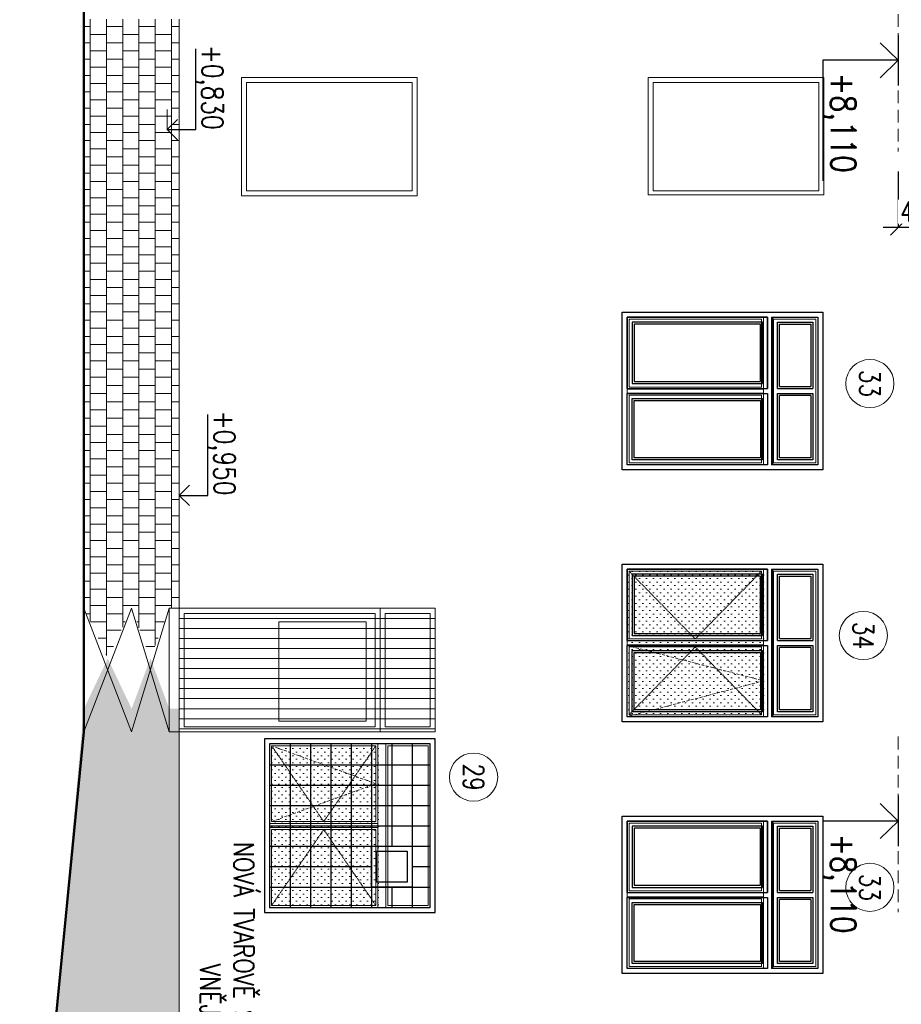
# Model space of a CAD drawing. Header units: millimetres. Extents: x -238874 to 551972, y -298952 to 658415.
# Tile 63 of 256: x -7685 to 1097, y 80625 to 90435. Entities that reach past the tile are written whole.
import ezdxf
from ezdxf.enums import TextEntityAlignment as Align

# ---------------------------------------------------------------- set-up
doc = ezdxf.new("R2010")
doc.units = ezdxf.units.MM
doc.header["$LTSCALE"] = 20
doc.linetypes.add('DASHED', pattern=[0.75, 0.5, -0.25])
doc.linetypes.add('HIDDEN', pattern=[9.525, 6.35, -3.175])
doc.layers.add('00_HEDVIKA_DEMOLICE', color=2, linetype='Continuous', lineweight=30, transparency=0.3)
for name, color, linetype, lineweight in [('CKBUBLINY', 1, 'Continuous', 18), ('CKBUBLINY_POPIS', 3, 'Continuous', 25), ('CKKOTY', 3, 'Continuous', 18), ('CKKOTY_VYS', 3, 'Continuous', 25), ('CKOKNA', 30, 'Continuous', 18), ('CKSTENY_SRAF', 8, 'Continuous', 18), ('CKTEXTY_MALE', 140, 'Continuous', 18), ('NOSNÉ', 8, 'Continuous', 50), ('PRUCHODY', 7, 'Continuous', 18)]:
    doc.layers.add(name, color=color, linetype=linetype, lineweight=lineweight)
doc.layers.add('CZ', color=255, linetype='Continuous')
doc.styles.get("Standard").update_dxf_attribs({"font": 'simplex.shx', "width": 0.8})
doc.dimstyles.new('CADKON', dxfattribs={"dimscale": 100, "dimtxt": 2, "dimasz": 1.5, "dimexe": 0, "dimexo": 2, "dimgap": 0.6, "dimtad": 1, "dimrnd": 1, "dimtxsty": 'Standard', "dimblk1": 'OBLIQUE', "dimblk2": 'OBLIQUE', "dimsah": 1, "dimcen": 2.5, "dimadec": 1, "dimazin": 2, "dimtfac": 1, "dimtix": 1, "dimtmove": 2, "dimatfit": 3, "dimldrblk": 'OPEN30', "dimfxl": 5, "dimtfill": 1, "dimtolj": 1, "dimarcsym": 0})
pattern_1 = [(270, (-40309.37, -121285.58), (162.56, -3e-14), []), (360, (-40309.37, -121285.58), (162.56, 81.28), [162.56, -162.56])]

# ---------------------------------------------------------------- blocks, each defined once
blk = doc.blocks.new('_OBLIQUE')
at = {"color": 0, "linetype": 'ByBlock'}
blk.add_line((-0.5, -0.5), (0.5, 0.5), dxfattribs=at)
blk = doc.blocks.new('*D3573')
at = {"layer": 'CKKOTY', "color": 0, "lineweight": -2, "transparency": 16777216}
for p, q in [((1064.7, 88922.9), (1064.7, 88363.3)), ((1514.7, 88942), (1514.7, 88363.3)), ((1064.7, 88363.3), (914.7, 88363.3)), ((1514.7, 88363.3), (1064.7, 88363.3)), ((1514.7, 88363.3), (1664.7, 88363.3))]:
    blk.add_line(p, q, dxfattribs=at)
at = {"layer": 'DEFPOINTS', "color": 0, "transparency": 16777216}
for p in [(1064.7, 89122.9), (1514.7, 89142)]:
    blk.add_point(p, dxfattribs=at)
at = {"layer": 'CKKOTY', "color": 0, "lineweight": -2, "transparency": 16777216, "xscale": 150, "yscale": 150, "zscale": 150}
blk.add_blockref('_OBLIQUE', (1064.7, 88363.3), dxfattribs=at)
at = {"layer": 'CKKOTY', "color": 0, "lineweight": -2, "transparency": 16777216, "xscale": 150, "yscale": 150, "zscale": 150, "rotation": 180}
blk.add_blockref('_OBLIQUE', (1514.7, 88363.3), dxfattribs=at)
at = {"layer": 'CKKOTY', "color": 0, "transparency": 16777216, "insert": (1289.7, 88523.3), "char_height": 200, "attachment_point": 5, "bg_fill": 3, "box_fill_scale": 1.1, "bg_fill_color": 256, "bg_fill_true_color": 13158600, "bg_fill_transparency": 0}
blk.add_mtext('\\A1;450', dxfattribs=at)
at = {"layer": 'DEFPOINTS', "color": 0, "transparency": 16777216}
blk.add_point((1064.7, 88363.3), dxfattribs=at)
blk = doc.blocks.new('_Open30')
at = {"color": 0, "lineweight": -2}
for p, q in [((-1, 0.268), (0, 0)), ((0, 0), (-1, -0.268)), ((0, 0), (-1, 0))]:
    blk.add_line(p, q, dxfattribs=at)
blk = doc.blocks.new('*U3246')
at = {"color": 0, "linetype": 'ByBlock', "lineweight": -2}
blk.add_lwpolyline([(-1.75, -1.8), (0, 0), (1.75, -1.8), (0, 0), (0, -7.5), (12, -7.5)], dxfattribs=at)
blk = doc.blocks.new('*U3549')
at = {"color": 0, "linetype": 'ByBlock', "lineweight": -2}
for p, q in [((0, 1700), (0, 0)), ((1730, 1700), (0, 1700)), ((1730, 0), (1730, 1700)), ((50, 1128), (50, 50)), ((845, 1128), (50, 1128)), ((70, 1108), (70, 863.5)), ((437.5, 1108), (70, 1108)), ((457.5, 1108), (437.5, 1108)), ((825, 1108), (457.5, 1108)), ((825, 863.5), (825, 1108)), ((885, 1128), (1680, 1128)), ((905, 1108), (1272.5, 1108)), ((905, 863.5), (905, 1108)), ((1272.5, 1108), (1292.5, 1108)), ((1292.5, 1108), (1660, 1108)), ((1660, 1108), (1660, 863.5)), ((1680, 1128), (1680, 50)), ((70, 863.5), (70, 843.5)), ((70, 843.5), (70, 774.3)), ((825, 843.5), (825, 863.5)), ((825, 774.3), (825, 843.5)), ((905, 843.5), (905, 863.5)), ((905, 774.3), (905, 843.5)), ((1660, 863.5), (1660, 843.5)), ((1660, 843.5), (1660, 774.3)), ((70, 774.3), (70, 754.3)), ((70, 754.3), (70, 599)), ((825, 754.3), (825, 774.3)), ((825, 599), (825, 754.3)), ((905, 754.3), (905, 774.3)), ((905, 599), (905, 754.3)), ((1660, 774.3), (1660, 754.3)), ((1660, 754.3), (1660, 599)), ((70, 599), (70, 579)), ((825, 579), (825, 599)), ((905, 579), (905, 599)), ((1660, 599), (1660, 579)), ((70, 579), (70, 423.7)), ((825, 423.7), (825, 579)), ((905, 423.7), (905, 579)), ((1660, 579), (1660, 423.7)), ((70, 423.7), (70, 403.7)), ((70, 403.7), (70, 334.5)), ((825, 403.7), (825, 423.7)), ((825, 334.5), (825, 403.7)), ((905, 403.7), (905, 423.7)), ((905, 334.5), (905, 403.7)), ((1660, 423.7), (1660, 403.7)), ((1660, 403.7), (1660, 334.5)), ((70, 334.5), (70, 314.5)), ((70, 314.5), (70, 70)), ((825, 314.5), (825, 334.5)), ((825, 70), (825, 314.5)), ((905, 314.5), (905, 334.5)), ((905, 70), (905, 314.5)), ((1660, 334.5), (1660, 314.5)), ((1660, 314.5), (1660, 70)), ((0, 0), (1730, 0)), ((50, 50), (845, 50)), ((70, 70), (437.5, 70)), ((437.5, 70), (457.5, 70)), ((457.5, 70), (825, 70)), ((1680, 50), (885, 50)), ((1272.5, 70), (905, 70)), ((1292.5, 70), (1272.5, 70)), ((1660, 70), (1292.5, 70))]:
    blk.add_line(p, q, dxfattribs=at)
at = {"color": 0, "linetype": 'ByBlock', "lineweight": -2, "ltscale": 10}
for p, q in [((905, 1630), (825, 1630)), ((845, 1650), (885, 1650)), ((825, 1228), (905, 1228)), ((885, 1208), (845, 1208))]:
    blk.add_line(p, q, dxfattribs=at)
at = {"color": 0, "linetype": 'DASHED', "lineweight": -2}
for p, q in [((825, 589), (70, 1108)), ((905, 589), (1660, 1108)), ((70, 70), (825, 589)), ((1660, 70), (905, 589))]:
    blk.add_line(p, q, dxfattribs=at)
at = {"color": 0, "linetype": 'ByBlock', "lineweight": -2}
for points in [[(845, 1650), (50, 1650), (50, 1208), (845, 1208)], [(825, 1630), (70, 1630), (70, 1228), (825, 1228)], [(885, 1208), (1680, 1208), (1680, 1650), (885, 1650)], [(905, 1228), (1660, 1228), (1660, 1630), (905, 1630)]]:
    blk.add_lwpolyline(points, dxfattribs=at)
blk.add_lwpolyline([(845, 1128), (885, 1128), (885, 50), (845, 50)], close=True, dxfattribs=at)
blk = doc.blocks.new('*U3562')
at = {"color": 0, "linetype": 'ByBlock', "lineweight": -2}
for p, q in [((0, 2000), (0, 0)), ((1570, 2000), (0, 2000)), ((1570, 0), (1570, 2000)), ((50, 1410), (50, 50)), ((765, 1410), (50, 1410)), ((70, 1390), (70, 1075)), ((397.5, 1390), (70, 1390)), ((417.5, 1390), (397.5, 1390)), ((745, 1390), (417.5, 1390)), ((745, 1075), (745, 1390)), ((805, 1410), (1520, 1410)), ((825, 1390), (1152.5, 1390)), ((825, 1075), (825, 1390)), ((1152.5, 1390), (1172.5, 1390)), ((1172.5, 1390), (1500, 1390)), ((1500, 1390), (1500, 1075)), ((1520, 1410), (1520, 50)), ((70, 1075), (70, 1055)), ((70, 1055), (70, 963.2)), ((745, 1055), (745, 1075)), ((745, 963.2), (745, 1055)), ((825, 1055), (825, 1075)), ((825, 963.2), (825, 1055)), ((1500, 1075), (1500, 1055)), ((1500, 1055), (1500, 963.2)), ((70, 963.2), (70, 943.2)), ((70, 943.2), (70, 740)), ((745, 943.2), (745, 963.2)), ((745, 740), (745, 943.2)), ((825, 943.2), (825, 963.2)), ((825, 740), (825, 943.2)), ((1500, 963.2), (1500, 943.2)), ((1500, 943.2), (1500, 740)), ((70, 740), (70, 720)), ((70, 720), (70, 516.8)), ((745, 720), (745, 740)), ((745, 516.8), (745, 720)), ((825, 720), (825, 740)), ((825, 516.8), (825, 720)), ((1500, 740), (1500, 720)), ((1500, 720), (1500, 516.8)), ((70, 516.8), (70, 496.8)), ((70, 496.8), (70, 405)), ((745, 496.8), (745, 516.8)), ((745, 405), (745, 496.8)), ((825, 496.8), (825, 516.8)), ((825, 405), (825, 496.8)), ((1500, 516.8), (1500, 496.8)), ((1500, 496.8), (1500, 405)), ((70, 405), (70, 385)), ((745, 385), (745, 405)), ((825, 385), (825, 405)), ((1500, 405), (1500, 385)), ((70, 385), (70, 70)), ((745, 70), (745, 385)), ((825, 70), (825, 385)), ((1500, 385), (1500, 70)), ((0, 0), (1570, 0)), ((50, 50), (765, 50)), ((70, 70), (397.5, 70)), ((397.5, 70), (417.5, 70)), ((417.5, 70), (745, 70)), ((1520, 50), (805, 50)), ((1152.5, 70), (825, 70)), ((1172.5, 70), (1152.5, 70)), ((1500, 70), (1172.5, 70))]:
    blk.add_line(p, q, dxfattribs=at)
at = {"color": 0, "linetype": 'ByBlock', "lineweight": -2, "ltscale": 10}
for p, q in [((825, 1930), (745, 1930)), ((765, 1950), (805, 1950)), ((745, 1510), (825, 1510)), ((805, 1490), (765, 1490))]:
    blk.add_line(p, q, dxfattribs=at)
at = {"color": 0, "linetype": 'DASHED', "lineweight": -2}
for p, q in [((745, 730), (70, 1390)), ((825, 730), (1500, 1390)), ((70, 70), (745, 730)), ((1500, 70), (825, 730))]:
    blk.add_line(p, q, dxfattribs=at)
at = {"color": 0, "linetype": 'ByBlock', "lineweight": -2}
for points in [[(765, 1950), (50, 1950), (50, 1490), (765, 1490)], [(745, 1930), (70, 1930), (70, 1510), (745, 1510)], [(805, 1490), (1520, 1490), (1520, 1950), (805, 1950)], [(825, 1510), (1500, 1510), (1500, 1930), (825, 1930)]]:
    blk.add_lwpolyline(points, dxfattribs=at)
blk.add_lwpolyline([(765, 1410), (805, 1410), (805, 50), (765, 50)], close=True, dxfattribs=at)
blk = doc.blocks.new('PEVNÁ ŠPALETA_36')
at = {"layer": 'CKOKNA', "linetype": 'ByBlock', "lineweight": -2}
for p, q in [((8848.5, -2058.7), (10848.5, -2058.7)), ((8848.5, -3628.7), (8848.5, -2058.7)), ((10848.5, -2058.7), (10848.5, -3628.7)), ((8898.5, -2108.7), (8898.5, -2823.7)), ((10258.5, -2108.7), (8898.5, -2108.7)), ((8918.5, -2128.7), (8918.5, -2456.2)), ((9233.5, -2128.7), (8918.5, -2128.7)), ((9253.5, -2128.7), (9233.5, -2128.7)), ((9345.3, -2128.7), (9253.5, -2128.7)), ((9365.3, -2128.7), (9345.3, -2128.7)), ((9568.5, -2128.7), (9365.3, -2128.7)), ((9588.5, -2128.7), (9568.5, -2128.7)), ((9791.7, -2128.7), (9588.5, -2128.7)), ((9811.7, -2128.7), (9791.7, -2128.7)), ((9903.5, -2128.7), (9811.7, -2128.7)), ((9923.5, -2128.7), (9903.5, -2128.7)), ((10238.5, -2128.7), (9923.5, -2128.7)), ((10238.5, -2456.2), (10238.5, -2128.7)), ((10258.5, -2823.7), (10258.5, -2108.7)), ((8918.5, -2456.2), (8918.5, -2476.2)), ((8918.5, -2476.2), (8918.5, -2803.7)), ((10238.5, -2476.2), (10238.5, -2456.2)), ((10238.5, -2803.7), (10238.5, -2476.2)), ((8918.5, -2803.7), (9233.5, -2803.7)), ((9233.5, -2803.7), (9253.5, -2803.7)), ((9253.5, -2803.7), (9345.3, -2803.7)), ((9345.3, -2803.7), (9365.3, -2803.7)), ((9365.3, -2803.7), (9568.5, -2803.7)), ((9568.5, -2803.7), (9588.5, -2803.7)), ((9588.5, -2803.7), (9791.7, -2803.7)), ((9791.7, -2803.7), (9811.7, -2803.7)), ((9811.7, -2803.7), (9903.5, -2803.7)), ((9903.5, -2803.7), (9923.5, -2803.7)), ((9923.5, -2803.7), (10238.5, -2803.7)), ((8898.5, -3578.7), (8898.5, -2863.7)), ((8918.5, -2883.7), (9233.5, -2883.7)), ((8918.5, -3211.2), (8918.5, -2883.7)), ((9233.5, -2883.7), (9253.5, -2883.7)), ((9253.5, -2883.7), (9345.3, -2883.7)), ((9345.3, -2883.7), (9365.3, -2883.7)), ((9365.3, -2883.7), (9568.5, -2883.7)), ((9568.5, -2883.7), (9588.5, -2883.7)), ((9588.5, -2883.7), (9791.7, -2883.7)), ((9791.7, -2883.7), (9811.7, -2883.7)), ((9811.7, -2883.7), (9903.5, -2883.7)), ((9903.5, -2883.7), (9923.5, -2883.7)), ((9923.5, -2883.7), (10238.5, -2883.7)), ((10238.5, -2883.7), (10238.5, -3211.2)), ((10258.5, -2863.7), (10258.5, -3578.7)), ((8918.5, -3231.2), (8918.5, -3211.2)), ((8918.5, -3558.7), (8918.5, -3231.2)), ((10238.5, -3211.2), (10238.5, -3231.2)), ((10238.5, -3231.2), (10238.5, -3558.7)), ((10848.5, -3628.7), (8848.5, -3628.7)), ((10258.5, -3578.7), (8898.5, -3578.7)), ((9233.5, -3558.7), (8918.5, -3558.7)), ((9253.5, -3558.7), (9233.5, -3558.7)), ((9345.3, -3558.7), (9253.5, -3558.7)), ((9365.3, -3558.7), (9345.3, -3558.7)), ((9568.5, -3558.7), (9365.3, -3558.7)), ((9588.5, -3558.7), (9568.5, -3558.7)), ((9791.7, -3558.7), (9588.5, -3558.7)), ((9811.7, -3558.7), (9791.7, -3558.7)), ((9903.5, -3558.7), (9811.7, -3558.7)), ((9923.5, -3558.7), (9903.5, -3558.7)), ((10238.5, -3558.7), (9923.5, -3558.7))]:
    blk.add_line(p, q, dxfattribs=at)
at = {"layer": 'CKOKNA', "linetype": 'ByBlock', "lineweight": -2, "ltscale": 10}
for p, q in [((10338.5, -2823.7), (10338.5, -2863.7)), ((10358.5, -2883.7), (10358.5, -2803.7)), ((10778.5, -2803.7), (10778.5, -2883.7)), ((10798.5, -2863.7), (10798.5, -2823.7))]:
    blk.add_line(p, q, dxfattribs=at)
at = {"layer": 'CKOKNA', "linetype": 'ByBlock', "lineweight": -2}
for points in [[(10338.5, -2823.7), (10338.5, -2108.7), (10798.5, -2108.7), (10798.5, -2823.7)], [(10358.5, -2803.7), (10358.5, -2128.7), (10778.5, -2128.7), (10778.5, -2803.7)], [(10798.5, -2863.7), (10798.5, -3578.7), (10338.5, -3578.7), (10338.5, -2863.7)], [(10778.5, -2883.7), (10778.5, -3558.7), (10358.5, -3558.7), (10358.5, -2883.7)]]:
    blk.add_lwpolyline(points, dxfattribs=at)
blk.add_lwpolyline([(10258.5, -2863.7), (10258.5, -2823.7), (8898.5, -2823.7), (8898.5, -2863.7)], close=True, dxfattribs=at)
blk = doc.blocks.new('CK_BUBBLE_1_0_0')
at = {"color": 0, "linetype": 'ByBlock', "lineweight": -2}
blk.add_circle((0, 0), 1, dxfattribs=at)

msp = doc.modelspace()

# ---------------------------------------------------------------- hatches: boundary and pattern name
at = {"layer": 'CKSTENY_SRAF'}
h = msp.add_hatch(dxfattribs=at)
h.set_pattern_fill('OMITKA', color=256, scale=50, angle=-90)
h.set_pattern_definition([(315, (-421781.57, 165300.02), (35.355339, 35.355339), [0, -50])])
h.paths.add_polyline_path([(-275.267, 84940.047), (-265.267, 83510.047), (-1625.267, 83510.047), (-1635.267, 84940.047)])
h = msp.add_hatch(dxfattribs=at)
h.set_pattern_fill('OMITKA', color=256, scale=50, angle=270)
h.set_pattern_definition([(315, (-425903.697, 163358.01), (35.355339, 35.355339), [0, -50])])
h.paths.add_polyline_path([(-4107.267, 83204.535), (-4097.267, 81614.535), (-5195.267, 81605.56), (-5205.267, 83195.56)])
at = {"layer": 'PRUCHODY'}
h = msp.add_hatch(dxfattribs=at)
h.set_pattern_fill('AR-B88,_O', color=256, scale=0.8, angle=-90)
h.set_pattern_definition(pattern_1)
h.paths.add_polyline_path([(-6095.267, 90440.047), (-7045.267, 90440.047), (-7045.267, 84570.047), (-6807.767, 84070.047), (-6570.267, 84570.047), (-6382.767, 84070.047), (-6195.267, 84570.047), (-6095.267, 84570.047)])
h = msp.add_hatch(dxfattribs=at)
h.set_pattern_fill('AR-B88,_O', color=256, scale=0.8, angle=-90)
h.set_pattern_definition(pattern_1)
h.paths.add_polyline_path([(-7685.132, 39746.047), (-6095.267, 39746.047), (-6095.267, 83570.047), (-6195.267, 83570.047), (-6382.767, 84070.047), (-6570.267, 83570.047), (-6807.767, 84070.047), (-7045.267, 83570.047), (-7410.267, 79630.047), (-6670.267, 79630.047), (-6670.267, 78953.047), (-6670.267, 78810.047), (-7410.267, 78810.047)])
h.paths.add_polyline_path([(-6793.346, 66352.964), (-6793.346, 65356.237), (-6434.119, 65356.237), (-6434.119, 66352.964)], flags=24)
h.paths.add_polyline_path([(-7103.346, 43445.583), (-7103.346, 42481.237), (-6744.119, 42481.237), (-6744.119, 43445.583)], flags=24)

# ---------------------------------------------------------------- linework, layer by layer
at = {"layer": '00_HEDVIKA_DEMOLICE'}
for p, q in [((-1685.267, 85950.047), (-1685.267, 87520.047)), ((-1685.267, 87520.047), (314.733, 87520.047)), ((314.733, 87520.047), (314.733, 85950.047)), ((314.733, 87520.047), (314.733, 85950.047)), ((314.733, 87520.047), (314.733, 85950.047)), ((-1635.267, 86760.047), (-1635.267, 87470.047)), ((-1635.267, 87470.047), (-1635.267, 86760.047)), ((-1635.267, 87470.047), (-235.267, 87470.047)), ((-235.267, 87470.047), (-1635.267, 87470.047)), ((-1585.267, 87420.047), (-1585.267, 86810.047)), ((-285.267, 87420.047), (-1585.267, 87420.047)), ((-285.267, 86810.047), (-285.267, 87420.047)), ((-235.267, 86760.047), (-235.267, 87470.047)), ((-235.267, 87470.047), (-235.267, 86760.047)), ((-185.267, 87470.047), (264.733, 87470.047)), ((-185.267, 87470.047), (264.733, 87470.047)), ((-185.267, 87470.047), (-185.267, 86000.047)), ((-185.267, 86000.047), (-185.267, 87470.047)), ((-135.267, 87420.047), (214.733, 87420.047)), ((-135.267, 86760.047), (-135.267, 87420.047)), ((214.733, 87420.047), (214.733, 86760.047)), ((264.733, 87470.047), (264.733, 86000.047)), ((264.733, 87470.047), (264.733, 86000.047)), ((-1565.267, 87400.047), (-1565.267, 86830.047)), ((-305.267, 87400.047), (-1565.267, 87400.047)), ((-305.267, 86830.047), (-305.267, 87400.047)), ((-115.267, 87400.047), (194.733, 87400.047)), ((-115.267, 86780.047), (-115.267, 87400.047)), ((194.733, 87400.047), (194.733, 86780.047)), ((-1565.267, 86830.047), (-305.267, 86830.047)), ((-1635.267, 86760.047), (-235.267, 86760.047)), ((-1635.267, 86760.047), (-235.267, 86760.047)), ((-1585.267, 86810.047), (-285.267, 86810.047)), ((-135.267, 86760.047), (214.733, 86760.047)), ((-115.267, 86780.047), (194.733, 86780.047)), ((-1635.267, 86000.047), (-1635.267, 86710.047)), ((-1635.267, 86710.047), (-235.267, 86710.047)), ((-1585.267, 86050.047), (-1585.267, 86660.047)), ((-1585.267, 86660.047), (-285.267, 86660.047)), ((-1565.267, 86070.047), (-1565.267, 86640.047)), ((-1565.267, 86640.047), (-305.267, 86640.047)), ((-305.267, 86640.047), (-305.267, 86070.047)), ((-285.267, 86660.047), (-285.267, 86050.047)), ((-235.267, 86710.047), (-235.267, 86000.047)), ((-135.267, 86050.047), (-135.267, 86710.047)), ((-135.267, 86710.047), (214.733, 86710.047)), ((-115.267, 86070.047), (-115.267, 86690.047)), ((194.733, 86690.047), (-115.267, 86690.047)), ((194.733, 86690.047), (194.733, 86070.047)), ((214.733, 86710.047), (214.733, 86050.047)), ((-285.267, 86050.047), (-1585.267, 86050.047)), ((-305.267, 86070.047), (-1565.267, 86070.047)), ((214.733, 86050.047), (-135.267, 86050.047)), ((194.733, 86070.047), (-115.267, 86070.047)), ((314.733, 85950.047), (-1685.267, 85950.047)), ((-235.267, 86000.047), (-1635.267, 86000.047)), ((264.733, 86000.047), (-185.267, 86000.047)), ((264.733, 86000.047), (-185.267, 86000.047)), ((-1685.267, 83440.047), (-1685.267, 85010.047)), ((-1685.267, 85010.047), (314.733, 85010.047)), ((-1635.267, 84960.047), (-1635.267, 84250.047)), ((-1635.267, 84250.047), (-1635.267, 84960.047)), ((-235.267, 84960.047), (-1635.267, 84960.047)), ((-1635.267, 84960.047), (-235.267, 84960.047)), ((-235.267, 84960.047), (-235.267, 84250.047)), ((-235.267, 84250.047), (-235.267, 84960.047)), ((-185.267, 83490.047), (-185.267, 84960.047)), ((-185.267, 84960.047), (-185.267, 83490.047)), ((-185.267, 84960.047), (264.733, 84960.047)), ((-185.267, 84960.047), (264.733, 84960.047)), ((264.733, 84960.047), (264.733, 83490.047)), ((264.733, 84960.047), (264.733, 83490.047)), ((314.733, 85010.047), (314.733, 83440.047)), ((314.733, 85010.047), (314.733, 83440.047)), ((314.733, 85010.047), (314.733, 83440.047)), ((-1585.267, 84910.047), (-1585.267, 84300.047)), ((-285.267, 84910.047), (-1585.267, 84910.047)), ((-1565.267, 84890.047), (-1565.267, 84320.047)), ((-305.267, 84890.047), (-1565.267, 84890.047)), ((-305.267, 84320.047), (-305.267, 84890.047)), ((-285.267, 84300.047), (-285.267, 84910.047)), ((-135.267, 84250.047), (-135.267, 84910.047)), ((-135.267, 84910.047), (214.733, 84910.047)), ((-115.267, 84270.047), (-115.267, 84890.047)), ((-115.267, 84890.047), (194.733, 84890.047)), ((194.733, 84890.047), (194.733, 84270.047)), ((214.733, 84910.047), (214.733, 84250.047)), ((-1585.267, 84300.047), (-285.267, 84300.047)), ((-1565.267, 84320.047), (-305.267, 84320.047)), ((-1635.267, 84250.047), (-235.267, 84250.047)), ((-1635.267, 84250.047), (-235.267, 84250.047)), ((-1635.267, 83490.047), (-1635.267, 84200.047)), ((-1635.267, 84200.047), (-235.267, 84200.047)), ((-235.267, 84200.047), (-235.267, 83490.047)), ((-135.267, 84250.047), (214.733, 84250.047)), ((-135.267, 84200.047), (214.733, 84200.047)), ((-135.267, 83540.047), (-135.267, 84200.047)), ((-115.267, 84270.047), (194.733, 84270.047)), ((194.733, 84180.047), (-115.267, 84180.047)), ((-115.267, 83560.047), (-115.267, 84180.047)), ((194.733, 84180.047), (194.733, 83560.047)), ((214.733, 84200.047), (214.733, 83540.047)), ((-1585.267, 83540.047), (-1585.267, 84150.047)), ((-1585.267, 84150.047), (-285.267, 84150.047)), ((-1565.267, 83560.047), (-1565.267, 84130.047)), ((-1565.267, 84130.047), (-305.267, 84130.047)), ((-305.267, 84130.047), (-305.267, 83560.047)), ((-285.267, 84150.047), (-285.267, 83540.047)), ((-235.267, 83490.047), (-1635.267, 83490.047)), ((-285.267, 83540.047), (-1585.267, 83540.047)), ((-305.267, 83560.047), (-1565.267, 83560.047)), ((264.733, 83490.047), (-185.267, 83490.047)), ((264.733, 83490.047), (-185.267, 83490.047)), ((214.733, 83540.047), (-135.267, 83540.047)), ((194.733, 83560.047), (-115.267, 83560.047)), ((314.733, 83440.047), (-1685.267, 83440.047)), ((-5195.267, 83220.047), (-5195.267, 81590.047)), ((-3595.267, 83220.047), (-5195.267, 83220.047)), ((-4992.267, 83220.047), (-4992.267, 81590.047)), ((-4789.267, 83220.047), (-4789.267, 81590.047)), ((-4586.267, 83220.047), (-4586.267, 81590.047)), ((-4383.267, 83220.047), (-4383.267, 81590.047)), ((-4180.267, 83220.047), (-4180.267, 81590.047)), ((-3977.267, 83220.047), (-3977.267, 82199.047)), ((-3774.267, 83220.047), (-3774.267, 81590.047)), ((-3595.267, 81590.047), (-3595.267, 83220.047)), ((-5195.267, 83011.047), (-3595.267, 83011.047)), ((-5195.267, 82808.047), (-3595.267, 82808.047)), ((-5195.267, 82605.047), (-3595.267, 82605.047)), ((-1685.267, 80930.047), (-1685.267, 82500.047)), ((-1685.267, 82500.047), (314.733, 82500.047)), ((-1635.267, 81740.047), (-1635.267, 82450.047)), ((-1635.267, 82450.047), (-1635.267, 81740.047)), ((-1635.267, 82450.047), (-235.267, 82450.047)), ((-235.267, 82450.047), (-1635.267, 82450.047)), ((-235.267, 81740.047), (-235.267, 82450.047)), ((-235.267, 82450.047), (-235.267, 81740.047)), ((-185.267, 82450.047), (264.733, 82450.047)), ((-185.267, 82450.047), (264.733, 82450.047)), ((-185.267, 82450.047), (-185.267, 80980.047)), ((-185.267, 80980.047), (-185.267, 82450.047)), ((264.733, 82450.047), (264.733, 80980.047)), ((264.733, 82450.047), (264.733, 80980.047)), ((314.733, 82500.047), (314.733, 80930.047)), ((314.733, 82500.047), (314.733, 80930.047)), ((314.733, 82500.047), (314.733, 80930.047)), ((-5195.267, 82402.047), (-3595.267, 82402.047)), ((-1585.267, 82400.047), (-1585.267, 81790.047)), ((-285.267, 82400.047), (-1585.267, 82400.047)), ((-1565.267, 82380.047), (-1565.267, 81810.047)), ((-305.267, 82380.047), (-1565.267, 82380.047)), ((-305.267, 81810.047), (-305.267, 82380.047)), ((-285.267, 81790.047), (-285.267, 82400.047)), ((-135.267, 82400.047), (214.733, 82400.047)), ((-135.267, 81740.047), (-135.267, 82400.047)), ((-115.267, 82380.047), (194.733, 82380.047)), ((-115.267, 81760.047), (-115.267, 82380.047)), ((194.733, 82380.047), (194.733, 81760.047)), ((214.733, 82400.047), (214.733, 81740.047)), ((-5195.267, 82199.047), (-3595.267, 82199.047)), ((-5195.267, 81996.047), (-4180.267, 81996.047)), ((-3774.267, 81996.047), (-3595.267, 81996.047)), ((-5195.267, 81793.047), (-3595.267, 81793.047)), ((-3977.267, 81793.047), (-3977.267, 81590.047)), ((-1635.267, 81740.047), (-235.267, 81740.047)), ((-1635.267, 81740.047), (-235.267, 81740.047)), ((-1585.267, 81790.047), (-285.267, 81790.047)), ((-1565.267, 81810.047), (-305.267, 81810.047)), ((-135.267, 81740.047), (214.733, 81740.047)), ((-115.267, 81760.047), (194.733, 81760.047)), ((-1635.267, 80980.047), (-1635.267, 81690.047)), ((-1635.267, 81690.047), (-235.267, 81690.047)), ((-1585.267, 81030.047), (-1585.267, 81640.047)), ((-1585.267, 81640.047), (-285.267, 81640.047)), ((-285.267, 81640.047), (-285.267, 81030.047)), ((-235.267, 81690.047), (-235.267, 80980.047)), ((-135.267, 81030.047), (-135.267, 81690.047)), ((-135.267, 81690.047), (214.733, 81690.047)), ((-115.267, 81050.047), (-115.267, 81670.047)), ((194.733, 81670.047), (-115.267, 81670.047)), ((194.733, 81670.047), (194.733, 81050.047)), ((214.733, 81690.047), (214.733, 81030.047)), ((-5195.267, 81590.047), (-3595.267, 81590.047)), ((-1565.267, 81050.047), (-1565.267, 81620.047)), ((-1565.267, 81620.047), (-305.267, 81620.047)), ((-305.267, 81620.047), (-305.267, 81050.047)), ((-305.267, 81050.047), (-1565.267, 81050.047)), ((194.733, 81050.047), (-115.267, 81050.047)), ((-235.267, 80980.047), (-1635.267, 80980.047)), ((-285.267, 81030.047), (-1585.267, 81030.047)), ((264.733, 80980.047), (-185.267, 80980.047)), ((264.733, 80980.047), (-185.267, 80980.047)), ((214.733, 81030.047), (-135.267, 81030.047)), ((314.733, 80930.047), (-1685.267, 80930.047))]:
    msp.add_line(p, q, dxfattribs=at)
for points in [[(-5245.267, 83270.047), (-5245.267, 81540.047), (-3545.267, 81540.047), (-3545.267, 83270.047)], [(-4180.267, 81793.047), (-4180.267, 82199.047), (-3774.267, 82199.047), (-3774.267, 81793.047)], [(-4130.267, 81843.047), (-4130.267, 82149.047), (-3824.267, 82149.047), (-3824.267, 81843.047)]]:
    msp.add_lwpolyline(points, close=True, dxfattribs=at)
at = {"layer": 'CKKOTY_VYS'}
for p, q in [((1064.733, 90280.86), (1064.733, 89780.86)), ((1064.733, 82700.855), (1064.733, 82200.855))]:
    msp.add_line(p, q, dxfattribs=at)
at = {"layer": 'CKOKNA', "linetype": 'DASHED', "ltscale": 3}
for points in [[(-1635.267, 84200.047), (-275.267, 83847.547), (-1635.267, 83490.047)], [(-5175.267, 82445.047), (-4137.267, 82822.547), (-5175.267, 83200.047)]]:
    msp.add_lwpolyline(points, dxfattribs=at)
at = {"layer": 'CZ', "color": 7}
for p, q in [((-5930.292, 89340.047), (-5930.292, 90144.972)), ((-6215.267, 89340.047), (-6113.094, 89440.554)), ((-6215.267, 89340.047), (-5930.292, 89340.047)), ((-6215.267, 89340.047), (-6113.094, 89239.54)), ((-5810.292, 85695.357), (-5810.292, 86500.282)), ((-6095.267, 85695.357), (-5993.094, 85795.864)), ((-6095.267, 85695.357), (-5810.292, 85695.357)), ((-6095.267, 85695.357), (-5993.094, 85594.85))]:
    msp.add_line(p, q, dxfattribs=at)
at = {"layer": 'NOSNÉ'}
for q in [(-7045.267, 98190.047), (-7410.267, 79630.047)]:
    msp.add_line((-7045.267, 83340.047), q, dxfattribs=at)
at = {"layer": 'PRUCHODY', "linetype": 'HIDDEN'}
for p, q in [((1064.733, 90871.824), (1064.733, 89122.899)), ((1064.733, 83291.818), (1064.733, 81542.893)), ((-6095.267, 83270.047), (-6095.267, 80970.047))]:
    msp.add_line(p, q, dxfattribs=at)
at = {"layer": 'PRUCHODY'}
for p, q in [((-6095.267, 39746.047), (-6095.267, 90440.047)), ((-6215.267, 89540.047), (-6215.267, 89340.047)), ((-6570.267, 83340.047), (-7045.267, 84570.047)), ((-6570.267, 84570.047), (-7045.267, 83340.047)), ((-6195.267, 84570.047), (-6570.267, 83340.047)), ((-6195.267, 83340.047), (-6570.267, 84570.047)), ((-6095.267, 84570.047), (-6195.267, 84570.047)), ((-6195.267, 84570.047), (-6195.267, 83340.047)), ((-6095.267, 84570.047), (-6095.267, 83340.047)), ((-4095.267, 84570.047), (-6095.267, 84570.047)), ((-6095.267, 84570.047), (-6095.267, 83340.047)), ((-4095.267, 84570.047), (-6095.267, 84570.047)), ((-4095.267, 83340.047), (-4095.267, 84570.047)), ((-4095.267, 83340.047), (-4095.267, 84570.047)), ((-4089.117, 84570.047), (-3545.267, 84570.047)), ((-6095.267, 84470.047), (-3545.267, 84470.047)), ((-6045.267, 84520.047), (-6045.267, 83390.047)), ((-4145.267, 84520.047), (-6045.267, 84520.047)), ((-4145.267, 83390.047), (-4145.267, 84520.047)), ((-6095.267, 84370.047), (-3545.267, 84370.047)), ((-6095.267, 84270.047), (-3545.267, 84270.047)), ((-6095.267, 84170.047), (-3545.267, 84170.047)), ((-6095.267, 84070.047), (-3545.267, 84070.047)), ((-6095.267, 83970.047), (-3545.267, 83970.047)), ((-6095.267, 83870.047), (-3545.267, 83870.047)), ((-6095.267, 83770.047), (-3545.267, 83770.047)), ((-6095.267, 83670.047), (-3545.267, 83670.047)), ((-6095.267, 83570.047), (-3545.267, 83570.047)), ((-6095.267, 83470.047), (-3545.267, 83470.047)), ((-6045.267, 83390.047), (-4145.267, 83390.047)), ((-6195.267, 83340.047), (-6095.267, 83340.047)), ((-6095.267, 83370.047), (-3545.267, 83370.047)), ((-6095.267, 83340.047), (-4095.267, 83340.047)), ((-4089.117, 83340.047), (-3545.267, 83340.047))]:
    msp.add_line(p, q, dxfattribs=at)
for points in [[(-5475.267, 88680.047), (-5475.267, 89860.047), (-3725.267, 89860.047), (-3725.267, 88680.047)], [(-5425.267, 88730.047), (-5425.267, 89810.047), (-3775.267, 89810.047), (-3775.267, 88730.047)], [(-1425.267, 88690.047), (-1425.267, 89860.047), (324.733, 89860.047), (324.733, 88690.047)], [(-1375.267, 88730.047), (-1375.267, 89810.047), (274.733, 89810.047), (274.733, 88730.047)], [(-4095.267, 84570.047), (-4095.267, 83340.047), (-3545.267, 83340.047), (-3545.267, 84570.047)], [(-4095.267, 84570.047), (-4095.267, 83340.047), (-3545.267, 83340.047), (-3545.267, 84570.047)], [(-4045.267, 84520.047), (-4045.267, 83390.047), (-3595.267, 83390.047), (-3595.267, 84520.047)], [(-4233.887, 84436.454), (-4233.887, 83444.831), (-5104.505, 83444.831), (-5104.505, 84436.454)]]:
    msp.add_lwpolyline(points, close=True, dxfattribs=at)

# ---------------------------------------------------------------- block references
at = {"layer": 'CKBUBLINY'}
ref = msp.add_blockref('CK_BUBBLE_1_0_0', (783.706, 86809.399), dxfattribs=dict(at, xscale=240, yscale=240, zscale=240, rotation=270))
ref.add_attrib('NUM1', '33', dxfattribs={"layer": 'CKBUBLINY_POPIS', "height": 200, "rotation": 270, "width": 0.8, "flags": 8}).set_placement((783.706, 86809.399), align=Align.MIDDLE_CENTER)
ref = msp.add_blockref('CK_BUBBLE_1_0_0', (718.925, 84299.399), dxfattribs=dict(at, xscale=240, yscale=240, zscale=240, rotation=270))
ref.add_attrib('NUM1', '34', dxfattribs={"layer": 'CKBUBLINY_POPIS', "height": 200, "rotation": 270, "width": 0.8, "flags": 8}).set_placement((718.925, 84299.399), align=Align.MIDDLE_CENTER)
ref = msp.add_blockref('CK_BUBBLE_1_0_0', (-3163.702, 82888.266), dxfattribs=dict(at, xscale=240, yscale=240, zscale=240, rotation=270))
ref.add_attrib('NUM1', '29', dxfattribs={"layer": 'CKBUBLINY_POPIS', "height": 200, "rotation": 270, "width": 0.8, "flags": 8}).set_placement((-3163.702, 82888.266), align=Align.MIDDLE_CENTER)
ref = msp.add_blockref('CK_BUBBLE_1_0_0', (783.706, 81789.399), dxfattribs=dict(at, xscale=240, yscale=240, zscale=240, rotation=270))
ref.add_attrib('NUM1', '33', dxfattribs={"layer": 'CKBUBLINY_POPIS', "height": 200, "rotation": 270, "width": 0.8, "flags": 8}).set_placement((783.706, 81789.399), align=Align.MIDDLE_CENTER)
at = {"layer": 'CKKOTY'}
for p in [(-10533.756, 89578.731), (-10533.756, 84558.731)]:
    msp.add_blockref('PEVNÁ ŠPALETA_36', p, dxfattribs=at)
at = {"layer": 'CKKOTY_VYS'}
ref = msp.add_blockref('*U3246', (1064.733, 82450.855), dxfattribs=dict(at, xscale=100, yscale=100, zscale=100, rotation=270))
ref.add_attrib('Výška', '+8,110', (394.733, 82325.855), dxfattribs={"layer": '0', "color": 0, "linetype": 'ByBlock', "lineweight": -2, "height": 250, "rotation": 270, "width": 0.8, "flags": 8})
at = {"layer": 'CKOKNA', "xscale": -1, "rotation": 270}
msp.add_blockref('*U3562', (-1685.267, 83440.047), dxfattribs=at)
at = {"layer": 'CKOKNA', "rotation": 270}
msp.add_blockref('*U3549', (-5245.267, 83270.047), dxfattribs=at)

# ---------------------------------------------------------------- texts
at = {"layer": 'CKTEXTY_MALE', "insert": (-5352.548, 79710.949), "char_height": 200, "width": 3508.95187, "attachment_point": 3, "rotation": 270}
msp.add_mtext('NOVÁ TVAROVĚ SHODNÁ\\PVNĚJŠÍ MŘÍŽ', dxfattribs=at)
at = {"layer": 'CZ', "color": 7, "char_height": 212.5, "width": 939.6, "attachment_point": 3, "rotation": 270}
for s, insert in [('+0,830', (-5657.244, 89339.362)), ('+0,950', (-5537.244, 85694.672))]:
    msp.add_mtext(s, dxfattribs=dict(at, insert=insert))

# ---------------------------------------------------------------- next in the draw order: dimensions: what is measured, and where the dimension line sits
at = {"layer": 'CKKOTY'}
dim = msp.add_linear_dim(base=(1064.733, 88363.313), p1=(1514.733, 89141.974), p2=(1064.733, 89122.899), dimstyle='CADKON', dxfattribs=at)
dim.commit()
dim.dimension.update_dxf_attribs({"geometry": '*D3573', "text_midpoint": (1289.733, 88523.313)})

# ---------------------------------------------------------------- next in the draw order: block references
at = {"layer": 'CKKOTY_VYS'}
ref = msp.add_blockref('*U3246', (1064.733, 90030.86), dxfattribs=dict(at, xscale=100, yscale=100, zscale=100, rotation=270))
ref.add_attrib('Výška', '+8,110', (394.733, 89905.86), dxfattribs={"layer": '0', "color": 0, "linetype": 'ByBlock', "lineweight": -2, "height": 250, "rotation": 270, "width": 0.8, "flags": 8})

doc.saveas('drawing.dxf')
